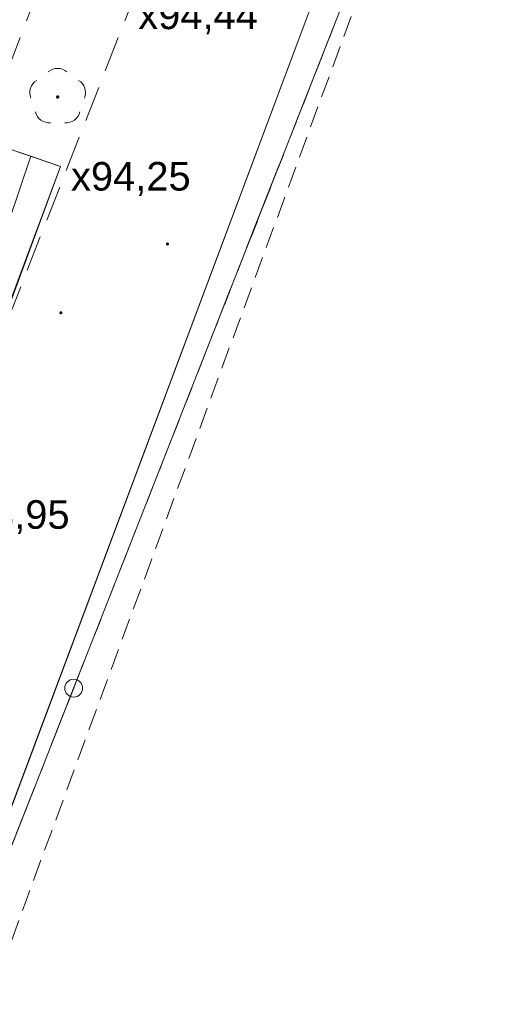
# Model space of a CAD drawing. Header units: metres. Extents: x 6541766 to 6542178, y 5894743 to 5895314.
# Tile 56 of 77: x 6541968 to 6541981, y 5895214 to 5895242. Entities that reach past the tile are written whole.
import ezdxf

# ---------------------------------------------------------------- set-up
doc = ezdxf.new("R2010")
doc.units = ezdxf.units.M
for name, pattern in [('0.5_0.5', [1, 0.5, -0.5]), ('1.0_0.5', [1.5, 1, -0.5]), ('2', [0.9, 0.6, -0.3]), ('DASHED', [0.75, 0.5, -0.25])]:
    doc.linetypes.add(name, pattern=pattern)
for name, color, linetype in [('219-działka ewidencyjna', 7, 'Continuous'), ('zadrzewienie  zakrzewienie', 7, 'Continuous'), ('Zakres', 7, 'Continuous')]:
    doc.layers.add(name, color=color, linetype=linetype)
for name, color, linetype, lineweight in [('A-OPIS', 4, 'Continuous', 20), ('A-OZNACZENIA', 7, 'Continuous', 15), ('A-PZT', 4, 'Continuous', 9), ('IE - podklad', 8, 'Continuous', 9)]:
    doc.layers.add(name, color=color, linetype=linetype, lineweight=lineweight)
doc.styles.add('MtXpl_Arial33', font='arial.ttf', dxfattribs={"height": 0.2})
doc.styles.add('MtXpl_Arial34', font='arial.ttf', dxfattribs={"height": 0.2})
doc.styles.add('MtXpl_Arial35', font='arial.ttf', dxfattribs={"height": 0.2})

# ---------------------------------------------------------------- blocks, each defined once
blk = doc.blocks.new('blok - podklad szary rfqfqw')
at = {"color": 8, "linetype": 'Continuous', "lineweight": 9}
blk.add_circle((6541969.26, 5895222.97), 0.25, dxfattribs=at)
for centre, start, end in [((6541968.81, 5895239.94), 49.272, 130.728), ((6541968.43, 5895239.664), 121.308, 202.548), ((6541969.19, 5895239.664), 337.452, 58.692), ((6541968.575, 5895239.216), 193.221, 274.871), ((6541969.045, 5895239.216), 265.129, 346.779)]:
    blk.add_arc(centre, 0.4, start, end, dxfattribs=at)
at = {"color": 8, "linetype": 'Continuous', "lineweight": 9, "extrusion": (0, 0, -1)}
for points in [[(-6541968.775, 5895239.505), (-6541968.775, 5895239.575), (-6541968.76, 5895239.54)], [(-6541968.775, 5895239.575), (-6541968.81, 5895239.49), (-6541968.81, 5895239.59)], [(-6541968.775, 5895239.575), (-6541968.775, 5895239.505), (-6541968.81, 5895239.49)], [(-6541968.81, 5895239.59), (-6541968.81, 5895239.49), (-6541968.845, 5895239.505)], [(-6541968.81, 5895239.59), (-6541968.845, 5895239.505), (-6541968.845, 5895239.575)], [(-6541968.845, 5895239.575), (-6541968.845, 5895239.505), (-6541968.86, 5895239.54)], [(-6541971.858, 5895235.388), (-6541971.858, 5895235.452), (-6541971.845, 5895235.42)], [(-6541971.858, 5895235.452), (-6541971.89, 5895235.375), (-6541971.89, 5895235.465)], [(-6541971.858, 5895235.452), (-6541971.858, 5895235.388), (-6541971.89, 5895235.375)], [(-6541971.89, 5895235.465), (-6541971.89, 5895235.375), (-6541971.922, 5895235.388)], [(-6541971.89, 5895235.465), (-6541971.922, 5895235.388), (-6541971.922, 5895235.452)], [(-6541971.922, 5895235.452), (-6541971.922, 5895235.388), (-6541971.935, 5895235.42)], [(-6541968.868, 5895233.458), (-6541968.868, 5895233.522), (-6541968.855, 5895233.49)], [(-6541968.868, 5895233.522), (-6541968.9, 5895233.445), (-6541968.9, 5895233.535)], [(-6541968.868, 5895233.522), (-6541968.868, 5895233.458), (-6541968.9, 5895233.445)], [(-6541968.9, 5895233.535), (-6541968.9, 5895233.445), (-6541968.932, 5895233.458)], [(-6541968.9, 5895233.535), (-6541968.932, 5895233.458), (-6541968.932, 5895233.522)], [(-6541968.932, 5895233.522), (-6541968.932, 5895233.458), (-6541968.945, 5895233.49)]]:
    blk.add_solid(points, dxfattribs=at)
at = {"layer": '219-działka ewidencyjna', "color": 8, "linetype": '0.5_0.5', "lineweight": 9}
for p, q in [((6541982.464, 5895256.534), (6541969.26, 5895222.97)), ((6541969.26, 5895222.97), (6541963.369, 5895207.996))]:
    blk.add_line(p, q, dxfattribs=at)
at = {"layer": 'A-OZNACZENIA', "color": 8, "linetype": 'DASHED', "lineweight": 9, "ltscale": 5}
blk.add_line((6541990.13, 5895276.02), (6541927.31, 5895116.37), dxfattribs=at)
at = {"layer": 'A-PZT', "color": 8, "lineweight": 9}
for p, q in [((6541964.081, 5895209.818), (6541990.13, 5895276.02)), ((6541985.928, 5895268.774), (6541963.854, 5895209.909)), ((6541985.928, 5895268.774), (6541963.858, 5895209.92)), ((6541968.894, 5895237.592), (6541958.517, 5895241.112)), ((6541968.059, 5895237.876), (6541965.692, 5895238.679)), ((6541968.059, 5895237.876), (6541964.847, 5895228.406)), ((6541966.453, 5895233.141), (6541968.059, 5895237.876)), ((6541968.894, 5895237.592), (6541968.059, 5895237.876)), ((6541965.375, 5895228.208), (6541968.894, 5895237.592)), ((6541965.416, 5895228.192), (6541968.894, 5895237.592))]:
    blk.add_line(p, q, dxfattribs=at)
at = {"layer": 'zadrzewienie  zakrzewienie', "color": 8, "linetype": '1.0_0.5', "lineweight": 9}
for p, q in [((6541983.29, 5895281.84), (6541958.91, 5895218.05)), ((6541983.29, 5895281.84), (6541958.91, 5895218.05)), ((6541960.85, 5895216.53), (6541986.23, 5895281.35))]:
    blk.add_line(p, q, dxfattribs=at)
at = {"layer": 'Zakres', "color": 8, "linetype": '2', "lineweight": 9}
blk.add_line((6541965.96, 5895211.67), (6541999.83, 5895303.74), dxfattribs=at)
blk.add_line((6541965.96, 5895211.67), (6541999.83, 5895303.74), dxfattribs=at)
blk.add_line((6541965.96, 5895211.67), (6541999.83, 5895303.74), dxfattribs=at)
blk.add_line((6541965.96, 5895211.67), (6541999.83, 5895303.74), dxfattribs=at)
at = {"layer": 'A-OPIS', "color": 8, "lineweight": 9}
for s, style, p in [('x94,44', 'MtXpl_Arial33', (6541971.071, 5895241.441)), ('x94,25', 'MtXpl_Arial34', (6541969.185, 5895236.917)), ('x93,95', 'MtXpl_Arial35', (6541965.79, 5895227.438))]:
    blk.add_text(s, height=0.8, dxfattribs=dict(at, style=style)).set_placement(p)

msp = doc.modelspace()

# ---------------------------------------------------------------- block references
at = {"layer": 'IE - podklad'}
msp.add_blockref('blok - podklad szary rfqfqw', (0, 0), dxfattribs=at)

doc.saveas('drawing.dxf')
